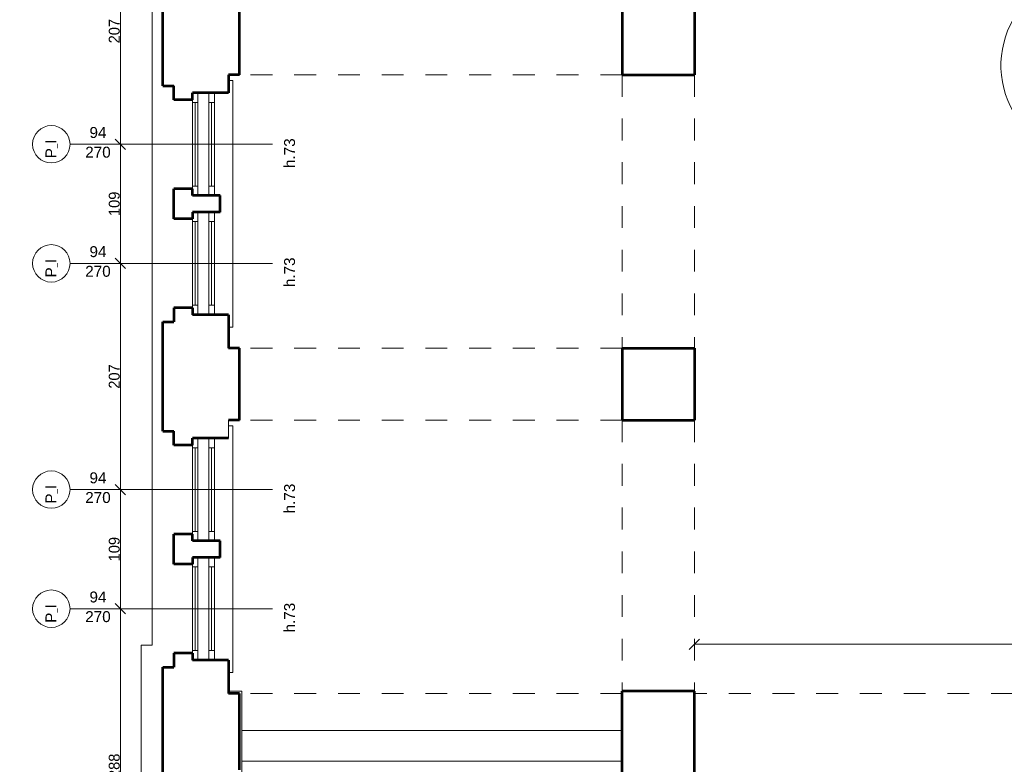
# Model space of a CAD drawing. Header units: inches. Extents: x -21887 to 84279, y -131485 to 67836.
# Tile 58 of 256: x 15758 to 24766, y -10358 to -3544. Entities that reach past the tile are written whole.
import ezdxf

# ---------------------------------------------------------------- set-up
doc = ezdxf.new("R2010")
doc.units = ezdxf.units.IN
doc.header["$MEASUREMENT"] = 0
doc.linetypes.add('Dashed', pattern=[400, 200, -200])
doc.layers.get('0').update_dxf_attribs({"lineweight": 13})
doc.layers.get('Defpoints').update_dxf_attribs({"lineweight": 13})
for name, color, linetype, lineweight in [('AI_MURY', 7, 'Continuous', 53), ('Dimensioning', 7, 'Continuous', 13), ('DRZWI', 7, 'Continuous', 13), ('PODCIAGI', 7, 'Continuous', 13), ('schodzy', 7, 'Continuous', 13)]:
    doc.layers.add(name, color=color, linetype=linetype, lineweight=lineweight)
doc.styles.add('GENERATED_STYLE_7', font='txt')
doc.styles.add('Style-Courier New', font='txt')
doc.dimstyles.new('Dimstyle_4', dxfattribs={"dimtxt": 100, "dimasz": 95, "dimexe": 0, "dimexo": 0, "dimgap": 0.09, "dimtad": 1, "dimdec": 0, "dimlfac": 0.1, "dimzin": 0, "dimdsep": 46, "dimlunit": 5, "dimtxsty": 'GENERATED_STYLE_7', "dimblk": 'ARROWHEAD_6', "dimcen": 0.09, "dimclrd": 161, "dimclre": 161, "dimclrt": 7, "dimadec": 0, "dimazin": 0, "dimtfac": 1, "dimtdec": 0, "dimtmove": 0, "dimatfit": 3, "dimfxl": 0, "dimtolj": 1, "dimtzin": 0, "dimarcsym": 0})
doc.dimstyles.new('Dimstyle_5', dxfattribs={"dimtxt": 100, "dimasz": 95, "dimexe": 0.18, "dimexo": 0, "dimgap": 0.09, "dimtad": 1, "dimtih": 1, "dimtoh": 1, "dimdec": 0, "dimlfac": 0.1, "dimzin": 0, "dimdsep": 46, "dimlunit": 5, "dimtxsty": 'GENERATED_STYLE_7', "dimblk": 'ARROWHEAD_6', "dimcen": 0.09, "dimclrd": 161, "dimclre": 161, "dimclrt": 7, "dimadec": 0, "dimazin": 0, "dimtfac": 1, "dimtdec": 0, "dimtmove": 0, "dimatfit": 3, "dimfxl": 0, "dimtolj": 1, "dimtzin": 0, "dimarcsym": 0})

# ---------------------------------------------------------------- blocks, each defined once
blk = doc.blocks.new('ARROWHEAD_6')
at = {"color": 0, "linetype": 'Continuous'}
for p, q in [((0, 0), (-1, 0)), ((-0.5, -0.5), (0.5, 0.5))]:
    blk.add_line(p, q, dxfattribs=at)
blk = doc.blocks.new('*U1036')
at = {"layer": 'Defpoints', "color": 0, "linetype": 'Continuous'}
for p in [(21930.5, -9258.9), (35530.5, -9258.9), (35530.5, -9258.9)]:
    blk.add_point(p, dxfattribs=at)
at = {"layer": 'Dimensioning', "color": 161, "linetype": 'Continuous', "lineweight": -2}
for p, q in [((21930.5, -9258.9), (21930.5, -9259.1)), ((22025.5, -9258.9), (35435.5, -9258.9)), ((35530.5, -9258.9), (35530.5, -9259.1))]:
    blk.add_line(p, q, dxfattribs=at)
at = {"layer": 'Dimensioning', "color": 161, "linetype": 'Continuous', "lineweight": -2, "xscale": 95, "yscale": 95, "zscale": 95, "rotation": 180}
blk.add_blockref('ARROWHEAD_6', (21930.5, -9258.9), dxfattribs=at)
at = {"layer": 'Dimensioning', "color": 161, "linetype": 'Continuous', "lineweight": -2, "xscale": 95, "yscale": 95, "zscale": 95}
blk.add_blockref('ARROWHEAD_6', (35530.5, -9258.9), dxfattribs=at)
at = {"layer": 'Dimensioning', "color": 7, "linetype": 'Continuous', "insert": (28730.5, -9202.6), "char_height": 100, "attachment_point": 5, "style": 'GENERATED_STYLE_7'}
blk.add_mtext('1360', dxfattribs=at)
blk = doc.blocks.new('*D1906')
at = {"layer": 'Defpoints'}
for p in [(21930.5, -9258.9), (28730.5, -9258.9), (35530.5, -9258.9), (35530.5, -9258.9)]:
    blk.add_point(p, dxfattribs=at)
at = {"layer": 'Dimensioning', "color": 161, "linetype": 'Continuous'}
blk.add_blockref('*U1036', (0, 0), dxfattribs=at)
blk = doc.blocks.new('*U184')
at = {"layer": 'Defpoints', "color": 0, "linetype": 'Continuous'}
for p in [(-270, -21459.3), (57580.5, -21459.3), (56990.5, -24609.3)]:
    blk.add_point(p, dxfattribs=at)
at = {"layer": 'Dimensioning', "color": 161, "linetype": 'Continuous', "lineweight": -2}
for p, q in [((-269.9, -21459.3), (-270, -21459.3)), ((-270, -24514.3), (-270, -21554.3)), ((-269.9, -24609.3), (-270, -24609.3))]:
    blk.add_line(p, q, dxfattribs=at)
at = {"layer": 'Dimensioning', "color": 161, "linetype": 'Continuous', "lineweight": -2, "xscale": 95, "yscale": 95, "zscale": 95}
for p, rotation in [((-270, -21459.3), 90), ((-270, -24609.3), 270)]:
    blk.add_blockref('ARROWHEAD_6', p, dxfattribs=dict(at, rotation=rotation))
at = {"layer": 'Dimensioning', "color": 7, "linetype": 'Continuous', "insert": (-326.3, -23034.3), "char_height": 100, "attachment_point": 5, "rotation": 90, "style": 'GENERATED_STYLE_7'}
blk.add_mtext('315', dxfattribs=at)
blk = doc.blocks.new('*U1771')
at = {"layer": 'Defpoints'}
for p in [(122.4, -22997.2), (122.4, -23034.3), (57973, -22997.2), (57383, -26147.2)]:
    blk.add_point(p, dxfattribs=at)
at = {"layer": 'Dimensioning', "color": 161, "linetype": 'Continuous'}
blk.add_blockref('*U184', (392.5, -1537.9), dxfattribs=at)
blk = doc.blocks.new('*D1914')
at = {"layer": 'Defpoints'}
for p in [(122.4, 0), (122.4, -22997.2), (57973, -22997.2), (57383, -26147.2)]:
    blk.add_point(p, dxfattribs=at)
at = {"layer": 'Dimensioning', "color": 161, "linetype": 'Continuous'}
blk.add_blockref('*U1771', (0, 0), dxfattribs=at)
blk = doc.blocks.new('*U241')
at = {"layer": 'Defpoints', "color": 0, "linetype": 'Continuous'}
for p in [(16680.3, -8934.3), (16680.3, -8934.3), (16680.3, -11809.3)]:
    blk.add_point(p, dxfattribs=at)
at = {"layer": 'Dimensioning', "color": 161, "linetype": 'Continuous', "lineweight": -2}
blk.add_line((16680.3, -11714.3), (16680.3, -9029.3), dxfattribs=at)
at = {"layer": 'Dimensioning', "color": 161, "linetype": 'Continuous', "lineweight": -2, "xscale": 95, "yscale": 95, "zscale": 95}
for p, rotation in [((16680.3, -8934.3), 90), ((16680.3, -11809.3), 270)]:
    blk.add_blockref('ARROWHEAD_6', p, dxfattribs=dict(at, rotation=rotation))
at = {"layer": 'Dimensioning', "color": 7, "linetype": 'Continuous', "insert": (16624, -10371.8), "char_height": 100, "attachment_point": 5, "rotation": 90, "style": 'GENERATED_STYLE_7'}
blk.add_mtext('288', dxfattribs=at)
blk = doc.blocks.new('*D2008')
at = {"layer": 'Defpoints'}
for p in [(16680.3, -8934.3), (16680.3, -8934.3), (16680.3, -10371.8), (16680.3, -11809.3)]:
    blk.add_point(p, dxfattribs=at)
at = {"layer": 'Dimensioning', "color": 161, "linetype": 'Continuous'}
blk.add_blockref('*U241', (0, 0), dxfattribs=at)
blk = doc.blocks.new('*U242')
at = {"layer": 'Defpoints', "color": 0, "linetype": 'Continuous'}
for p in [(16680.3, -7844.3), (16680.3, -7844.3), (16680.3, -8934.3)]:
    blk.add_point(p, dxfattribs=at)
at = {"layer": 'Dimensioning', "color": 161, "linetype": 'Continuous', "lineweight": -2}
blk.add_line((16680.3, -8839.3), (16680.3, -7939.3), dxfattribs=at)
at = {"layer": 'Dimensioning', "color": 161, "linetype": 'Continuous', "lineweight": -2, "xscale": 95, "yscale": 95, "zscale": 95}
for p, rotation in [((16680.3, -7844.3), 90), ((16680.3, -8934.3), 270)]:
    blk.add_blockref('ARROWHEAD_6', p, dxfattribs=dict(at, rotation=rotation))
at = {"layer": 'Dimensioning', "color": 7, "linetype": 'Continuous', "insert": (16624, -8389.3), "char_height": 100, "attachment_point": 5, "rotation": 90, "style": 'GENERATED_STYLE_7'}
blk.add_mtext('109', dxfattribs=at)
blk = doc.blocks.new('*D2009')
at = {"layer": 'Defpoints'}
for p in [(16680.3, -7844.3), (16680.3, -7844.3), (16680.3, -8389.3), (16680.3, -8934.3)]:
    blk.add_point(p, dxfattribs=at)
at = {"layer": 'Dimensioning', "color": 161, "linetype": 'Continuous'}
blk.add_blockref('*U242', (0, 0), dxfattribs=at)
blk = doc.blocks.new('*U243')
at = {"layer": 'Defpoints', "color": 0, "linetype": 'Continuous'}
for p in [(16680.3, -5774.3), (16680.3, -5774.3), (16680.3, -7844.3)]:
    blk.add_point(p, dxfattribs=at)
at = {"layer": 'Dimensioning', "color": 161, "linetype": 'Continuous', "lineweight": -2}
blk.add_line((16680.3, -7749.3), (16680.3, -5869.3), dxfattribs=at)
at = {"layer": 'Dimensioning', "color": 161, "linetype": 'Continuous', "lineweight": -2, "xscale": 95, "yscale": 95, "zscale": 95}
for p, rotation in [((16680.3, -5774.3), 90), ((16680.3, -7844.3), 270)]:
    blk.add_blockref('ARROWHEAD_6', p, dxfattribs=dict(at, rotation=rotation))
at = {"layer": 'Dimensioning', "color": 7, "linetype": 'Continuous', "insert": (16624, -6809.3), "char_height": 100, "attachment_point": 5, "rotation": 90, "style": 'GENERATED_STYLE_7'}
blk.add_mtext('207', dxfattribs=at)
blk = doc.blocks.new('*D2010')
at = {"layer": 'Defpoints'}
for p in [(16680.3, -5774.3), (16680.3, -5774.3), (16680.3, -6809.3), (16680.3, -7844.3)]:
    blk.add_point(p, dxfattribs=at)
at = {"layer": 'Dimensioning', "color": 161, "linetype": 'Continuous'}
blk.add_blockref('*U243', (0, 0), dxfattribs=at)
blk = doc.blocks.new('*U244')
at = {"layer": 'Defpoints', "color": 0, "linetype": 'Continuous'}
for p in [(16680.3, -4684.3), (16680.3, -4684.3), (16680.3, -5774.3)]:
    blk.add_point(p, dxfattribs=at)
at = {"layer": 'Dimensioning', "color": 161, "linetype": 'Continuous', "lineweight": -2}
blk.add_line((16680.3, -5679.3), (16680.3, -4779.3), dxfattribs=at)
at = {"layer": 'Dimensioning', "color": 161, "linetype": 'Continuous', "lineweight": -2, "xscale": 95, "yscale": 95, "zscale": 95}
for p, rotation in [((16680.3, -4684.3), 90), ((16680.3, -5774.3), 270)]:
    blk.add_blockref('ARROWHEAD_6', p, dxfattribs=dict(at, rotation=rotation))
at = {"layer": 'Dimensioning', "color": 7, "linetype": 'Continuous', "insert": (16624, -5229.3), "char_height": 100, "attachment_point": 5, "rotation": 90, "style": 'GENERATED_STYLE_7'}
blk.add_mtext('109', dxfattribs=at)
blk = doc.blocks.new('*D2011')
at = {"layer": 'Defpoints'}
for p in [(16680.3, -4684.3), (16680.3, -4684.3), (16680.3, -5229.3), (16680.3, -5774.3)]:
    blk.add_point(p, dxfattribs=at)
at = {"layer": 'Dimensioning', "color": 161, "linetype": 'Continuous'}
blk.add_blockref('*U244', (0, 0), dxfattribs=at)
blk = doc.blocks.new('*U245')
at = {"layer": 'Defpoints', "color": 0, "linetype": 'Continuous'}
for p in [(16680.3, -2614.3), (17047, -2614.3), (16680.3, -4684.3)]:
    blk.add_point(p, dxfattribs=at)
at = {"layer": 'Dimensioning', "color": 161, "linetype": 'Continuous', "lineweight": -2}
for p, q in [((16680.4, -2614.3), (16680.3, -2614.3)), ((16680.3, -4589.3), (16680.3, -2709.3))]:
    blk.add_line(p, q, dxfattribs=at)
at = {"layer": 'Dimensioning', "color": 161, "linetype": 'Continuous', "lineweight": -2, "xscale": 95, "yscale": 95, "zscale": 95}
for p, rotation in [((16680.3, -2614.3), 90), ((16680.3, -4684.3), 270)]:
    blk.add_blockref('ARROWHEAD_6', p, dxfattribs=dict(at, rotation=rotation))
at = {"layer": 'Dimensioning', "color": 7, "linetype": 'Continuous', "insert": (16624, -3649.3), "char_height": 100, "attachment_point": 5, "rotation": 90, "style": 'GENERATED_STYLE_7'}
blk.add_mtext('207', dxfattribs=at)
blk = doc.blocks.new('*D2012')
at = {"layer": 'Defpoints'}
for p in [(16680.3, -2614.3), (17047, -2614.3), (16680.3, -3649.3), (16680.3, -4684.3)]:
    blk.add_point(p, dxfattribs=at)
at = {"layer": 'Dimensioning', "color": 161, "linetype": 'Continuous'}
blk.add_blockref('*U245', (0, 0), dxfattribs=at)
blk = doc.blocks.new('*U376')
at = {"layer": 'Defpoints', "color": 0, "linetype": 'Continuous'}
for p in [(-3768.9, -23758.2), (61880.5, -23758.2), (62095.5, -27324.3)]:
    blk.add_point(p, dxfattribs=at)
at = {"layer": 'Dimensioning', "color": 161, "linetype": 'Continuous', "lineweight": -2}
for p, q in [((-3768.7, -23758.2), (-3768.9, -23758.2)), ((-3768.9, -27229.3), (-3768.9, -23853.2)), ((-3768.7, -27324.3), (-3768.9, -27324.3))]:
    blk.add_line(p, q, dxfattribs=at)
at = {"layer": 'Dimensioning', "color": 161, "linetype": 'Continuous', "lineweight": -2, "xscale": 95, "yscale": 95, "zscale": 95}
for p, rotation in [((-3768.9, -23758.2), 90), ((-3768.9, -27324.3), 270)]:
    blk.add_blockref('ARROWHEAD_6', p, dxfattribs=dict(at, rotation=rotation))
at = {"layer": 'Dimensioning', "color": 7, "linetype": 'Continuous', "insert": (-3825.2, -25541.2), "char_height": 100, "attachment_point": 5, "rotation": 90, "style": 'GENERATED_STYLE_7'}
blk.add_mtext('357', dxfattribs=at)
blk = doc.blocks.new('*U1772')
at = {"layer": 'Defpoints'}
for p in [(-2777.6, -24404.3), (62871.9, -24404.3), (-2777.6, -25541.2), (63086.9, -27970.5)]:
    blk.add_point(p, dxfattribs=at)
at = {"layer": 'Dimensioning', "color": 161, "linetype": 'Continuous'}
blk.add_blockref('*U376', (991.3, -646.2), dxfattribs=at)
blk = doc.blocks.new('*D2396')
at = {"layer": 'Defpoints'}
for p in [(-2777.6, 0), (-2777.6, -24404.3), (62871.9, -24404.3), (63086.9, -27970.5)]:
    blk.add_point(p, dxfattribs=at)
at = {"layer": 'Dimensioning', "color": 161, "linetype": 'Continuous'}
blk.add_blockref('*U1772', (0, 0), dxfattribs=at)
blk = doc.blocks.new('*U377')
at = {"layer": 'Defpoints', "color": 0, "linetype": 'Continuous'}
for p in [(-3768.9, -21459.3), (61832.4, -21459.3), (61880.5, -23758.2)]:
    blk.add_point(p, dxfattribs=at)
at = {"layer": 'Dimensioning', "color": 161, "linetype": 'Continuous', "lineweight": -2}
for p, q in [((-3768.7, -21459.3), (-3768.9, -21459.3)), ((-3768.9, -23663.2), (-3768.9, -21554.3)), ((-3768.7, -23758.2), (-3768.9, -23758.2))]:
    blk.add_line(p, q, dxfattribs=at)
at = {"layer": 'Dimensioning', "color": 161, "linetype": 'Continuous', "lineweight": -2, "xscale": 95, "yscale": 95, "zscale": 95}
for p, rotation in [((-3768.9, -21459.3), 90), ((-3768.9, -23758.2), 270)]:
    blk.add_blockref('ARROWHEAD_6', p, dxfattribs=dict(at, rotation=rotation))
at = {"layer": 'Dimensioning', "color": 7, "linetype": 'Continuous', "insert": (-3825.2, -22608.7), "char_height": 100, "attachment_point": 5, "rotation": 90, "style": 'GENERATED_STYLE_7'}
blk.add_mtext('230', dxfattribs=at)
blk = doc.blocks.new('*U1773')
at = {"layer": 'Defpoints'}
for p in [(-3488.6, -22004), (62112.7, -22004), (-3488.6, -22608.7), (62160.9, -24302.8)]:
    blk.add_point(p, dxfattribs=at)
at = {"layer": 'Dimensioning', "color": 161, "linetype": 'Continuous'}
blk.add_blockref('*U377', (280.3, -544.7), dxfattribs=at)
blk = doc.blocks.new('*D2397')
at = {"layer": 'Defpoints'}
for p in [(-3488.6, 0), (-3488.6, -22004), (62112.7, -22004), (62160.9, -24302.8)]:
    blk.add_point(p, dxfattribs=at)
at = {"layer": 'Dimensioning', "color": 161, "linetype": 'Continuous'}
blk.add_blockref('*U1773', (0, 0), dxfattribs=at)
blk = doc.blocks.new('*U409')
at = {"layer": 'Defpoints', "color": 0, "linetype": 'Continuous'}
for p in [(4587.2, -9184.3), (53040.5, -9184.3), (53040.5, -12484.3)]:
    blk.add_point(p, dxfattribs=at)
at = {"layer": 'Dimensioning', "color": 161, "linetype": 'Continuous', "lineweight": -2}
for p, q in [((4587.4, -9184.3), (4587.2, -9184.3)), ((4587.2, -12389.3), (4587.2, -9279.3)), ((4587.4, -12484.3), (4587.2, -12484.3))]:
    blk.add_line(p, q, dxfattribs=at)
at = {"layer": 'Dimensioning', "color": 161, "linetype": 'Continuous', "lineweight": -2, "xscale": 95, "yscale": 95, "zscale": 95}
for p, rotation in [((4587.2, -9184.3), 90), ((4587.2, -12484.3), 270)]:
    blk.add_blockref('ARROWHEAD_6', p, dxfattribs=dict(at, rotation=rotation))
at = {"layer": 'Dimensioning', "color": 7, "linetype": 'Continuous', "insert": (4530.9, -10834.3), "char_height": 100, "attachment_point": 5, "rotation": 90, "style": 'GENERATED_STYLE_7'}
blk.add_mtext('330', dxfattribs=at)
blk = doc.blocks.new('*D2507')
at = {"layer": 'Defpoints'}
for p in [(4587.2, -9184.3), (53040.5, -9184.3), (4587.2, -10834.3), (53040.5, -12484.3)]:
    blk.add_point(p, dxfattribs=at)
at = {"layer": 'Dimensioning', "color": 161, "linetype": 'Continuous'}
blk.add_blockref('*U409', (0, 0), dxfattribs=at)
blk = doc.blocks.new('*U410')
at = {"layer": 'Defpoints', "color": 0, "linetype": 'Continuous'}
for p in [(4587.2, -5884.3), (53040.5, -5884.3), (53040.5, -9184.3)]:
    blk.add_point(p, dxfattribs=at)
at = {"layer": 'Dimensioning', "color": 161, "linetype": 'Continuous', "lineweight": -2}
for p, q in [((4587.4, -5884.3), (4587.2, -5884.3)), ((4587.2, -9089.3), (4587.2, -5979.3)), ((4587.4, -9184.3), (4587.2, -9184.3))]:
    blk.add_line(p, q, dxfattribs=at)
at = {"layer": 'Dimensioning', "color": 161, "linetype": 'Continuous', "lineweight": -2, "xscale": 95, "yscale": 95, "zscale": 95}
for p, rotation in [((4587.2, -5884.3), 90), ((4587.2, -9184.3), 270)]:
    blk.add_blockref('ARROWHEAD_6', p, dxfattribs=dict(at, rotation=rotation))
at = {"layer": 'Dimensioning', "color": 7, "linetype": 'Continuous', "insert": (4530.9, -7534.3), "char_height": 100, "attachment_point": 5, "rotation": 90, "style": 'GENERATED_STYLE_7'}
blk.add_mtext('330', dxfattribs=at)
blk = doc.blocks.new('*D2508')
at = {"layer": 'Defpoints'}
for p in [(4587.2, -5884.3), (53040.5, -5884.3), (4587.2, -7534.3), (53040.5, -9184.3)]:
    blk.add_point(p, dxfattribs=at)
at = {"layer": 'Dimensioning', "color": 161, "linetype": 'Continuous'}
blk.add_blockref('*U410', (0, 0), dxfattribs=at)
blk = doc.blocks.new('*U411')
at = {"layer": 'Defpoints', "color": 0, "linetype": 'Continuous'}
for p in [(4587.2, -2584.3), (53040.5, -2584.3), (53040.5, -5884.3)]:
    blk.add_point(p, dxfattribs=at)
at = {"layer": 'Dimensioning', "color": 161, "linetype": 'Continuous', "lineweight": -2}
for p, q in [((4587.4, -2584.3), (4587.2, -2584.3)), ((4587.2, -5789.3), (4587.2, -2679.3)), ((4587.4, -5884.3), (4587.2, -5884.3))]:
    blk.add_line(p, q, dxfattribs=at)
at = {"layer": 'Dimensioning', "color": 161, "linetype": 'Continuous', "lineweight": -2, "xscale": 95, "yscale": 95, "zscale": 95}
for p, rotation in [((4587.2, -2584.3), 90), ((4587.2, -5884.3), 270)]:
    blk.add_blockref('ARROWHEAD_6', p, dxfattribs=dict(at, rotation=rotation))
at = {"layer": 'Dimensioning', "color": 7, "linetype": 'Continuous', "insert": (4530.9, -4234.3), "char_height": 100, "attachment_point": 5, "rotation": 90, "style": 'GENERATED_STYLE_7'}
blk.add_mtext('330', dxfattribs=at)
blk = doc.blocks.new('*D2509')
at = {"layer": 'Defpoints'}
for p in [(4587.2, -2584.3), (53040.5, -2584.3), (4587.2, -4234.3), (53040.5, -5884.3)]:
    blk.add_point(p, dxfattribs=at)
at = {"layer": 'Dimensioning', "color": 161, "linetype": 'Continuous'}
blk.add_blockref('*U411', (0, 0), dxfattribs=at)

msp = doc.modelspace()

# ---------------------------------------------------------------- linework, layer by layer
at = {"layer": 'AI_MURY', "color": 7, "linetype": 'Continuous'}
for p, q in [((17069.4, -4149.3), (17069.4, -3149.3)), ((17769.4, -4049.3), (17769.4, -3389.3)), ((21270.5, -3389.3), (21270.5, -4049.3)), ((21930.5, -3389.3), (21930.5, -4049.3)), ((17769.4, -4049.3), (17669.4, -4049.3)), ((17669.4, -4049.3), (17669.4, -4214.3)), ((21270.5, -4049.3), (21930.5, -4049.3)), ((17069.4, -4149.3), (17169.4, -4149.3)), ((17169.4, -4276.8), (17169.4, -4149.3)), ((17669.4, -4214.3), (17339.4, -4214.3)), ((17339.4, -4276.8), (17339.4, -4214.3)), ((17339.4, -4276.8), (17169.4, -4276.8)), ((17339.4, -5091.8), (17169.4, -5091.8)), ((17169.4, -5366.8), (17169.4, -5091.8)), ((17339.4, -5154.3), (17339.4, -5091.8)), ((17593, -5154.3), (17339.4, -5154.3)), ((17593, -5304.3), (17593, -5154.3)), ((17339.4, -5304.3), (17339.4, -5366.8)), ((17593, -5304.3), (17339.4, -5304.3)), ((17339.4, -5366.8), (17169.4, -5366.8)), ((17339.4, -6181.8), (17169.4, -6181.8)), ((17169.4, -6181.8), (17169.4, -6309.3)), ((17339.4, -6181.8), (17339.4, -6244.3)), ((17669.4, -6244.3), (17339.4, -6244.3)), ((17669.4, -6244.3), (17669.4, -6549.3)), ((17069.4, -7309.3), (17069.4, -6309.3)), ((17069.4, -6309.3), (17169.4, -6309.3)), ((17769.4, -6549.3), (17669.4, -6549.3)), ((17769.4, -7209.3), (17769.4, -6549.3)), ((21270.5, -6549.3), (21930.5, -6549.3)), ((21270.5, -6549.3), (21270.5, -7209.3)), ((21270.5, -6549.3), (21930.5, -6549.3)), ((21270.5, -6549.3), (21270.5, -7209.3)), ((21930.5, -6549.3), (21930.5, -7209.3)), ((21930.5, -6549.3), (21930.5, -7209.3)), ((17769.4, -7209.3), (17669.4, -7209.3)), ((21270.5, -7209.3), (21930.5, -7209.3)), ((21270.5, -7209.3), (21930.5, -7209.3)), ((17069.4, -7309.3), (17169.4, -7309.3)), ((17169.4, -7436.8), (17169.4, -7309.3)), ((17669.4, -7374.3), (17339.4, -7374.3)), ((17339.4, -7436.8), (17339.4, -7374.3)), ((17339.4, -7436.8), (17169.4, -7436.8)), ((17339.4, -8251.8), (17169.4, -8251.8)), ((17169.4, -8526.8), (17169.4, -8251.8)), ((17339.4, -8314.3), (17339.4, -8251.8)), ((17593, -8314.3), (17339.4, -8314.3)), ((17593, -8464.3), (17593, -8314.3)), ((17339.4, -8464.3), (17339.4, -8526.8)), ((17593, -8464.3), (17339.4, -8464.3)), ((17339.4, -8526.8), (17169.4, -8526.8)), ((17339.4, -9341.8), (17169.4, -9341.8)), ((17169.4, -9341.8), (17169.4, -9469.3)), ((17339.4, -9341.8), (17339.4, -9404.3)), ((17669.4, -9404.3), (17339.4, -9404.3)), ((17669.4, -9404.3), (17669.4, -9709.3)), ((17069.4, -11401.8), (17069.4, -9469.3)), ((17069.4, -9469.3), (17169.4, -9469.3)), ((17769.4, -9709.3), (17669.4, -9709.3)), ((17769.4, -10409.3), (17769.4, -9709.3)), ((21270.5, -10429.3), (21270.5, -9689.3)), ((21930.5, -9689.3), (21270.5, -9689.3)), ((21930.5, -10429.3), (21930.5, -9689.3))]:
    msp.add_line(p, q, dxfattribs=at)
at = {"layer": 'DRZWI', "color": 251, "linetype": 'Continuous'}
for p, q in [((16969.4, -939.3), (16969.4, -9269.3)), ((17669.4, -4099.3), (17709.4, -4099.3)), ((17709.4, -6359.3), (17709.4, -4099.3)), ((17669.4, -6359.3), (17709.4, -6359.3)), ((17669.4, -7259.3), (17709.4, -7259.3)), ((17709.4, -9519.3), (17709.4, -7259.3)), ((16969.4, -9269.3), (16869.4, -9269.3)), ((16869.4, -9269.3), (16869.4, -14169.3)), ((17669.4, -9519.3), (17709.4, -9519.3))]:
    msp.add_line(p, q, dxfattribs=at)
at = {"layer": 'DRZWI', "color": 220, "linetype": 'Continuous'}
for p, q in [((17389.4, -4301.8), (17389.4, -4214.3)), ((17489.4, -4301.8), (17489.4, -4214.3)), ((17539.4, -4301.8), (17539.4, -4214.3)), ((17339.4, -4301.8), (17339.4, -4276.8)), ((17339.4, -5066.8), (17339.4, -4301.8)), ((17389.4, -4301.8), (17339.4, -4301.8)), ((17364.4, -5066.8), (17364.4, -4301.8)), ((17389.4, -5066.8), (17389.4, -4301.8)), ((17539.4, -4301.8), (17489.4, -4301.8)), ((17489.4, -5066.8), (17489.4, -4301.8)), ((17514.4, -5066.8), (17514.4, -4301.8)), ((17539.4, -5066.8), (17539.4, -4301.8)), ((16219, -4684.3), (18069.8, -4684.3)), ((17389.4, -5066.8), (17339.4, -5066.8)), ((17339.4, -5066.8), (17339.4, -5091.8)), ((17389.4, -5066.8), (17389.4, -5154.3)), ((17489.4, -5066.8), (17489.4, -5154.3)), ((17539.4, -5066.8), (17489.4, -5066.8)), ((17539.4, -5066.8), (17539.4, -5154.3)), ((17389.4, -5391.8), (17389.4, -5304.3)), ((17489.4, -5391.8), (17489.4, -5304.3)), ((17539.4, -5391.8), (17539.4, -5304.3)), ((17339.4, -5391.8), (17339.4, -5366.8)), ((17339.4, -5391.8), (17339.4, -6156.8)), ((17389.4, -5391.8), (17339.4, -5391.8)), ((17364.4, -5391.8), (17364.4, -6156.8)), ((17389.4, -5391.8), (17389.4, -6156.8)), ((17539.4, -5391.8), (17489.4, -5391.8)), ((17489.4, -5391.8), (17489.4, -6156.8)), ((17514.4, -5391.8), (17514.4, -6156.8)), ((17539.4, -5391.8), (17539.4, -6156.8)), ((16219, -5774.3), (18069.8, -5774.3)), ((17389.4, -6156.8), (17339.4, -6156.8)), ((17339.4, -6156.8), (17339.4, -6181.8)), ((17389.4, -6156.8), (17389.4, -6244.3)), ((17489.4, -6156.8), (17489.4, -6244.3)), ((17539.4, -6156.8), (17489.4, -6156.8)), ((17539.4, -6156.8), (17539.4, -6244.3)), ((17389.4, -7461.8), (17389.4, -7374.3)), ((17489.4, -7461.8), (17489.4, -7374.3)), ((17539.4, -7461.8), (17539.4, -7374.3)), ((17339.4, -7461.8), (17339.4, -7436.8)), ((17339.4, -8226.8), (17339.4, -7461.8)), ((17389.4, -7461.8), (17339.4, -7461.8)), ((17364.4, -8226.8), (17364.4, -7461.8)), ((17389.4, -8226.8), (17389.4, -7461.8)), ((17539.4, -7461.8), (17489.4, -7461.8)), ((17489.4, -8226.8), (17489.4, -7461.8)), ((17514.4, -8226.8), (17514.4, -7461.8)), ((17539.4, -8226.8), (17539.4, -7461.8)), ((16219, -7844.3), (18069.8, -7844.3)), ((17389.4, -8226.8), (17339.4, -8226.8)), ((17339.4, -8226.8), (17339.4, -8251.8)), ((17389.4, -8226.8), (17389.4, -8314.3)), ((17489.4, -8226.8), (17489.4, -8314.3)), ((17539.4, -8226.8), (17489.4, -8226.8)), ((17539.4, -8226.8), (17539.4, -8314.3)), ((17389.4, -8551.8), (17389.4, -8464.3)), ((17489.4, -8551.8), (17489.4, -8464.3)), ((17539.4, -8551.8), (17539.4, -8464.3)), ((17339.4, -8551.8), (17339.4, -8526.8)), ((17339.4, -8551.8), (17339.4, -9316.8)), ((17389.4, -8551.8), (17339.4, -8551.8)), ((17364.4, -8551.8), (17364.4, -9316.8)), ((17389.4, -8551.8), (17389.4, -9316.8)), ((17539.4, -8551.8), (17489.4, -8551.8)), ((17489.4, -8551.8), (17489.4, -9316.8)), ((17514.4, -8551.8), (17514.4, -9316.8)), ((17539.4, -8551.8), (17539.4, -9316.8)), ((16219, -8934.3), (18069.8, -8934.3)), ((17389.4, -9316.8), (17339.4, -9316.8)), ((17339.4, -9316.8), (17339.4, -9341.8)), ((17389.4, -9316.8), (17389.4, -9404.3)), ((17489.4, -9316.8), (17489.4, -9404.3)), ((17539.4, -9316.8), (17489.4, -9316.8)), ((17539.4, -9316.8), (17539.4, -9404.3))]:
    msp.add_line(p, q, dxfattribs=at)
at = {"layer": 'DRZWI', "color": 7, "linetype": 'Continuous'}
for p, q in [((17669.4, -7209.3), (17669.4, -7374.3)), ((17789.4, -9689.3), (17669.4, -9689.3)), ((17789.4, -10429.3), (17789.4, -9689.3))]:
    msp.add_line(p, q, dxfattribs=at)
for centre in [(16047.7, -4684.2), (16047.7, -5774.2), (16047.7, -7844.2), (16047.7, -8934.2)]:
    msp.add_circle(centre, 171.3, dxfattribs=at)
at = {"layer": 'PODCIAGI', "color": 49, "linetype": 'Dashed'}
for p, q in [((21270.5, -4049.3), (17769.4, -4049.3)), ((21270.5, -4049.3), (21270.5, -6549.3)), ((21930.5, -4049.3), (21930.5, -6549.3)), ((21270.5, -6549.3), (17769.4, -6549.3)), ((21270.5, -7209.3), (17769.4, -7209.3)), ((21270.5, -7209.3), (21270.5, -9709.3)), ((21930.5, -7209.3), (21930.5, -9709.3)), ((21270.5, -9709.3), (17789.4, -9709.3)), ((25245.5, -9709.3), (21930.5, -9709.3))]:
    msp.add_line(p, q, dxfattribs=at)
at = {"layer": 'PODCIAGI', "color": 251, "linetype": 'Continuous'}
for p, q in [((17789.4, -10049.3), (21270.5, -10049.3)), ((17789.4, -10329.3), (21270.5, -10329.3))]:
    msp.add_line(p, q, dxfattribs=at)
at = {"layer": 'schodzy', "color": 9, "linetype": 'Continuous'}
msp.add_arc((25575.5, -3963.3), 840.9, 61.01295, 254.77899, dxfattribs=at)

# ---------------------------------------------------------------- texts
at = {"layer": 'DRZWI', "color": 220, "char_height": 100, "width": 355.178, "attachment_point": 2, "line_spacing_factor": 1.079165, "style": 'GENERATED_STYLE_7'}
for insert in [(16474.5, -4526.7), (16474.5, -5616.7), (16474.5, -7686.7), (16474.5, -8776.7)]:
    msp.add_mtext('\\fArial|b0|i0|c238|p39;94\\P270', dxfattribs=dict(at, insert=insert))
at = {"layer": 'DRZWI', "color": 220, "char_height": 100, "attachment_point": 1, "rotation": 90, "style": 'GENERATED_STYLE_7'}
for s, insert, width in [('\\fArial|b0|i0|c238|p39;P\\H50.000000;_\\H100.000000;I', (15994.2, -4812.9), 460.117), ('\\fArial|b0|i0|c238|p39;h.73', (18177.1, -4901.9), 435.233), ('\\fArial|b0|i0|c238|p39;P\\H50.000000;_\\H100.000000;I', (15994.2, -5902.9), 460.117), ('\\fArial|b0|i0|c238|p39;h.73', (18177.1, -5991.9), 435.233), ('\\fArial|b0|i0|c238|p39;P\\H50.000000;_\\H100.000000;I', (15994.2, -7972.9), 460.117), ('\\fArial|b0|i0|c238|p39;h.73', (18177.1, -8061.9), 435.233), ('\\fArial|b0|i0|c238|p39;P\\H50.000000;_\\H100.000000;I', (15994.2, -9062.9), 460.117), ('\\fArial|b0|i0|c238|p39;h.73', (18177.1, -9151.9), 435.233)]:
    msp.add_mtext(s, dxfattribs=dict(at, insert=insert, width=width))

# ---------------------------------------------------------------- dimensions: what is measured, and where the dimension line sits
at = {"layer": 'Dimensioning', "color": 161, "linetype": 'Continuous'}
for base, p1, p2, picture, middle in [((-3488.6, -22004), (62160.9, -24302.8), (62112.7, -22004), '*D2397', (-3488.6, 0)), ((-2777.6, -24404.3), (63086.9, -27970.5), (62871.9, -24404.3), '*D2396', (-2777.6, 0)), ((122.4, -22997.2), (57383, -26147.2), (57973, -22997.2), '*D1914', (122.4, 0)), ((4587.2, -2584.3), (53040.5, -5884.3), (53040.5, -2584.3), '*D2509', (4587.2, -4234.3)), ((16680.3, -2614.3), (16680.3, -4684.3), (17047, -2614.3), '*D2012', (16680.3, -3649.3)), ((16680.3, -4684.3), (16680.3, -5774.3), (16680.3, -4684.3), '*D2011', (16680.3, -5229.3)), ((16680.3, -5774.3), (16680.3, -7844.3), (16680.3, -5774.3), '*D2010', (16680.3, -6809.3)), ((4587.2, -5884.3), (53040.5, -9184.3), (53040.5, -5884.3), '*D2508', (4587.2, -7534.3)), ((16680.3, -7844.3), (16680.3, -8934.3), (16680.3, -7844.3), '*D2009', (16680.3, -8389.3)), ((16680.2565883, -8934.2868952), (16680.2565883, -11809.2868952), (16680.2565883, -8934.2868952), '*D2008', (16680.2565883, -10371.7868952)), ((4587.2, -9184.3), (53040.5, -12484.3), (53040.5, -9184.3), '*D2507', (4587.2, -10834.3))]:
    dim = msp.add_linear_dim(base=base, p1=p1, p2=p2, angle=90, dimstyle='Dimstyle_4', override={"dimtxsty": 'Style-Courier New', "dimclrd": 0, "dimclre": 161, "dimlwe": 0}, dxfattribs=at)
    dim.commit()
    dim.dimension.update_dxf_attribs({"geometry": picture, "text_midpoint": middle, "dimtype": 128})
dim = msp.add_linear_dim(base=(35530.5, -9258.9), p1=(21930.5, -9258.9), p2=(35530.5, -9258.9), dimstyle='Dimstyle_5', override={"dimtxsty": 'Style-Courier New', "dimclrd": 0, "dimclre": 161, "dimlwe": 0}, dxfattribs=at)
dim.commit()
dim.dimension.update_dxf_attribs({"geometry": '*D1906', "text_midpoint": (28730.5, -9258.9), "dimtype": 128})

doc.saveas('drawing.dxf')
